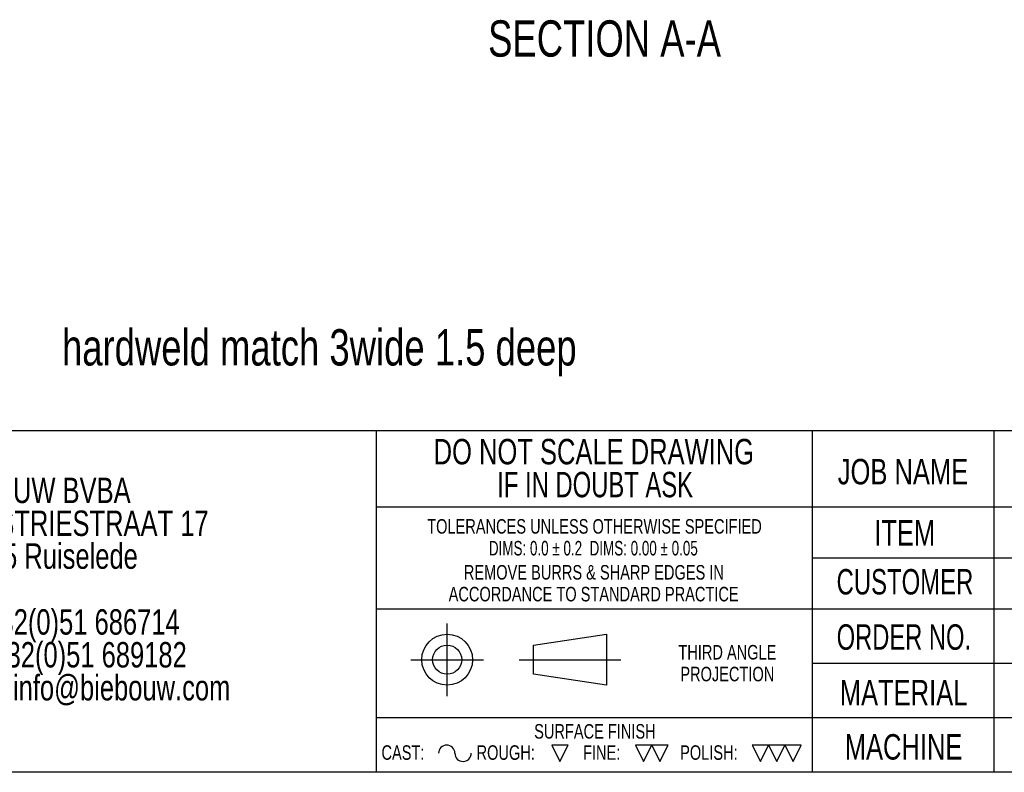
# Model space of a CAD drawing. Header units: millimetres. Extents: x 8 to 3888, y -9869 to 412.
# Tile 15 of 23: x 224 to 359, y 8 to 112. Entities that reach past the tile are written whole.
import ezdxf

# ---------------------------------------------------------------- set-up
doc = ezdxf.new("R2010")
doc.units = ezdxf.units.MM
doc.layers.add('OUTLINE', color=7, linetype='Continuous', lineweight=25)
doc.layers.add('TEXT', color=2, linetype='Continuous')
doc.styles.add('SLDTEXTSTYLE0', font='TXT', dxfattribs={"width": 0.75})
doc.styles.add('SLDTEXTSTYLE3', font='TXT', dxfattribs={"width": 0.702531})
doc.styles.add('SLDTEXTSTYLE4', font='TXT', dxfattribs={"width": 0.696874})
doc.styles.add('SLDTEXTSTYLE6', font='TXT', dxfattribs={"width": 0.7})
doc.styles.add('SLDTEXTSTYLE7', font='TXT', dxfattribs={"width": 0.691176})

# ---------------------------------------------------------------- blocks, each defined once
blk = doc.blocks.new('SW_NOTE_0')
at = {"layer": 'TEXT', "color": 0, "char_height": 3.5, "attachment_point": 2}
for s, insert, style in [('DO NOT SCALE DRAWING', (28.71, 4.5), 'SLDTEXTSTYLE0'), ('IF IN DOUBT ASK', (28.89, -0.03), 'SLDTEXTSTYLE6')]:
    blk.add_mtext(s, dxfattribs=dict(at, insert=insert, style=style))
blk = doc.blocks.new('SW_NOTE_0_1')
at = {"layer": 'TEXT', "color": 0, "char_height": 2, "attachment_point": 2}
for s, insert, style in [('TOLERANCES UNLESS OTHERWISE SPECIFIED', (27.09, 2.57), 'SLDTEXTSTYLE0'), ('DIMS: 0.0 ± 0.2  DIMS: 0.00 ± 0.05', (26.93, -0.43), 'SLDTEXTSTYLE7')]:
    blk.add_mtext(s, dxfattribs=dict(at, insert=insert, style=style))
blk = doc.blocks.new('SW_NOTE_0_2')
at = {"layer": 'TEXT', "color": 0, "char_height": 2, "attachment_point": 2, "style": 'SLDTEXTSTYLE0'}
for s, insert in [('REMOVE BURRS & SHARP EDGES IN', (21.78, 2.57)), ('ACCORDANCE TO STANDARD PRACTICE', (21.75, -0.43))]:
    blk.add_mtext(s, dxfattribs=dict(at, insert=insert))
blk = doc.blocks.new('SW_NOTE_0_3')
at = {"layer": 'TEXT', "color": 0, "char_height": 2, "attachment_point": 2, "style": 'SLDTEXTSTYLE0'}
for s, insert in [('THIRD ANGLE', (8.34, 2.57)), ('PROJECTION', (8.33, -0.43))]:
    blk.add_mtext(s, dxfattribs=dict(at, insert=insert))
blk = doc.blocks.new('SW_NOTE_0_4')
at = {"layer": 'TEXT', "color": 0, "char_height": 3.5, "attachment_point": 1, "style": 'SLDTEXTSTYLE0'}
for s, insert in [('BIEBOUW BVBA', (0, 4.5)), ('INDUSTRIESTRAAT 17', (0, -0.03)), ('B-8755 Ruiselede', (0, -4.55)), ('Tel.:+32(0)51 686714', (0, -13.61)), ('Fax.:+32(0)51 689182', (0, -18.13)), ('Email: info@biebouw.com', (0, -22.66))]:
    blk.add_mtext(s, dxfattribs=dict(at, insert=insert))

msp = doc.modelspace()

# ---------------------------------------------------------------- linework, layer by layer
at = {"layer": 'OUTLINE'}
for p, q in [((586, 55), (183, 55)), ((273, 55), (273, 8)), ((333, 55), (333, 8)), ((358, 55), (358, 8)), ((333, 44.5), (273, 44.5)), ((486, 44.5), (333, 44.5)), ((333, 37.5), (486, 37.5)), ((273, 30.5), (586, 30.5)), ((282.77569, 18.5), (282.77569, 28.5)), ((294.67455, 25.5), (304.67455, 27)), ((304.67455, 27), (304.67455, 20)), ((294.67455, 21.5), (294.67455, 25.5)), ((277.77569, 23.5), (287.77569, 23.5)), ((292.67455, 23.5), (306.67455, 23.5)), ((333, 23), (486, 23)), ((304.67455, 20), (294.67455, 21.5)), ((486, 15.5), (273, 15.5)), ((299.41865, 11.75), (297.16865, 11.75)), ((297.16865, 11.75), (298.29365, 9.5)), ((298.29365, 9.5), (299.41865, 11.75)), ((310.93161, 11.75), (308.68161, 11.75)), ((308.68161, 11.75), (309.80661, 9.5)), ((309.80661, 9.5), (310.93161, 11.75)), ((313.18161, 11.75), (310.93161, 11.75)), ((310.93161, 11.75), (312.05661, 9.5)), ((312.05661, 9.5), (313.18161, 11.75)), ((327, 11.75), (324.75, 11.75)), ((324.75, 11.75), (325.875, 9.5)), ((325.875, 9.5), (327, 11.75)), ((329.25, 11.75), (327, 11.75)), ((327, 11.75), (328.125, 9.5)), ((328.125, 9.5), (329.25, 11.75)), ((331.5, 11.75), (329.25, 11.75)), ((329.25, 11.75), (330.375, 9.5)), ((330.375, 9.5), (331.5, 11.75)), ((586, 8), (8, 8))]:
    msp.add_line(p, q, dxfattribs=at)
for radius in [3.5, 2]:
    msp.add_circle((282.77569, 23.5), radius, dxfattribs=at)
for centre, start, end in [((282.70836, 10.625), 0, 180), ((284.95836, 10.625), 180, 0)]:
    msp.add_arc(centre, 1.125, start, end, dxfattribs=at)

# ---------------------------------------------------------------- block references
at = {"layer": 'TEXT'}
for name, p in [('SW_NOTE_0', (274.24686, 49.38226)), ('SW_NOTE_0_4', (212.31161, 44.05647)), ('SW_NOTE_0_1', (275.95589, 40.27512)), ('SW_NOTE_0_2', (281.1795, 33.95369)), ('SW_NOTE_0_3', (312.98886, 22.95369))]:
    msp.add_blockref(name, p, dxfattribs=at)

# ---------------------------------------------------------------- texts
for s, insert, char_height, attachment_point, style in [('SECTION A-A', (304.42797, 111.48862), 5, 2, 'SLDTEXTSTYLE0'), ('hardweld match 3wide 1.5 deep', (229.78257, 68.98632), 5, 1, 'SLDTEXTSTYLE0'), ('JOB NAME', (345.48697, 51.1278), 3.5, 2, 'SLDTEXTSTYLE0'), ('ITEM', (345.71908, 42.70142), 3.5, 2, 'SLDTEXTSTYLE0'), ('CUSTOMER', (345.75551, 35.97385), 3.5, 2, 'SLDTEXTSTYLE3'), ('ORDER NO.', (345.60764, 28.37055), 3.5, 2, 'SLDTEXTSTYLE4'), ('MATERIAL', (345.57082, 20.7035), 3.5, 2, 'SLDTEXTSTYLE0'), ('SURFACE FINISH', (303.10103, 14.63617), 2, 2, 'SLDTEXTSTYLE0'), ('MACHINE', (345.56839, 13.25379), 3.5, 2, 'SLDTEXTSTYLE0'), ('CAST:', (273.74145, 11.71938), 2, 1, 'SLDTEXTSTYLE0'), ('ROUGH:', (286.81775, 11.71938), 2, 1, 'SLDTEXTSTYLE0'), ('FINE:', (301.4722, 11.71938), 2, 1, 'SLDTEXTSTYLE0'), ('POLISH:', (314.82446, 11.71938), 2, 1, 'SLDTEXTSTYLE0')]:
    msp.add_mtext(s, dxfattribs=dict(at, insert=insert, char_height=char_height, attachment_point=attachment_point, style=style))

doc.saveas('drawing.dxf')
